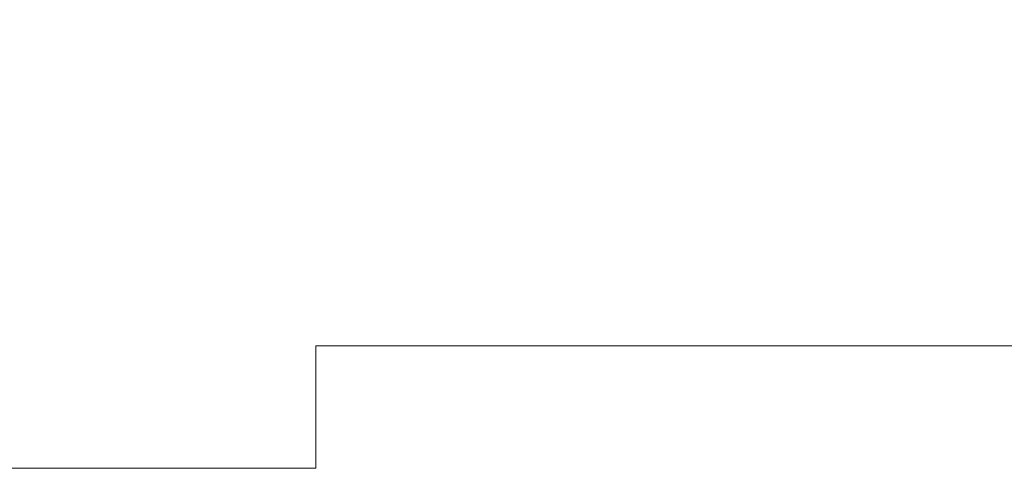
# Model space of a CAD drawing. Header units: millimetres. Extents: x -811 to 1340, y -192 to 870.
# Tile 13 of 256: x 431 to 455, y 6 to 17. Entities that reach past the tile are written whole.
import ezdxf

# ---------------------------------------------------------------- set-up
doc = ezdxf.new("R2010")
doc.units = ezdxf.units.MM
doc.header["$MEASUREMENT"] = 0
doc.layers.add('layer 1', color=7, linetype='Continuous')

msp = doc.modelspace()

# ---------------------------------------------------------------- linework, layer by layer
at = {"layer": 'layer 1', "color": 250, "lineweight": 9}
msp.add_open_spline([(478.0288, 21.3638), (478.0288, 21.3638), (478.0288, 6.2138), (478.0288, 6.2138), (478.0288, 6.2138), (478.0288, 6.2138), (458.0288, 6.2138), (458.0288, 6.2138), (458.0288, 6.2138), (458.0288, 6.2138), (458.0288, 9.2138), (458.0288, 9.2138), (458.0288, 9.2138), (458.0288, 9.2138), (438.0288, 9.2138), (438.0288, 9.2138), (438.0288, 9.2138), (438.0288, 9.2138), (438.0288, 6.2138), (438.0288, 6.2138), (438.0288, 6.2138), (438.0288, 6.2138), (418.0288, 6.2138), (418.0288, 6.2138), (418.0288, 6.2138), (418.0288, 6.2138), (418.0288, 21.3638), (418.0288, 21.3638), (418.0288, 21.3638), (418.0288, 21.3638), (421.0288, 21.3638), (421.0288, 21.3638), (421.0288, 21.3638), (421.0288, 21.3638), (421.0288, 41.0638), (421.0288, 41.0638), (421.0288, 41.0638), (421.0288, 41.0638), (418.0288, 41.0638), (418.0288, 41.0638), (418.0288, 41.0638), (418.0288, 41.0638), (418.0288, 56.2138), (418.0288, 56.2138), (418.0288, 56.2138), (418.0288, 56.2138), (438.0287, 56.2138), (438.0287, 56.2138), (438.0287, 56.2138), (438.0287, 50.6919), (442.5069, 46.2138), (448.0287, 46.2138), (448.0287, 46.2138), (453.5505, 46.2138), (458.0287, 50.6919), (458.0287, 56.2138), (458.0287, 56.2138), (458.0287, 56.2138), (478.0288, 56.2138), (478.0288, 56.2138), (478.0288, 56.2138), (478.0288, 56.2138), (478.0288, 41.0638), (478.0288, 41.0638), (478.0288, 41.0638), (478.0288, 41.0638), (475.0288, 41.0638), (475.0288, 41.0638), (475.0288, 41.0638), (475.0288, 41.0638), (475.0288, 21.3638), (475.0288, 21.3638), (475.0288, 21.3638), (475.0288, 21.3638), (478.0288, 21.3638), (478.0288, 21.3638)], degree=3, knots=[0, 0, 0, 0, 0.05, 0.05, 0.05, 0.05, 0.1, 0.1, 0.1, 0.1, 0.15, 0.15, 0.15, 0.15, 0.2, 0.2, 0.2, 0.2, 0.25, 0.25, 0.25, 0.25, 0.3, 0.3, 0.3, 0.3, 0.35, 0.35, 0.35, 0.35, 0.4, 0.4, 0.4, 0.4, 0.45, 0.45, 0.45, 0.45, 0.5, 0.5, 0.5, 0.5, 0.55, 0.55, 0.55, 0.55, 0.6, 0.6, 0.6, 0.6, 0.65, 0.65, 0.65, 0.65, 0.7, 0.7, 0.7, 0.7, 0.75, 0.75, 0.75, 0.75, 0.8, 0.8, 0.8, 0.8, 0.85, 0.85, 0.85, 0.85, 0.9, 0.9, 0.9, 0.9, 1, 1, 1, 1], dxfattribs=at)

doc.saveas('drawing.dxf')
